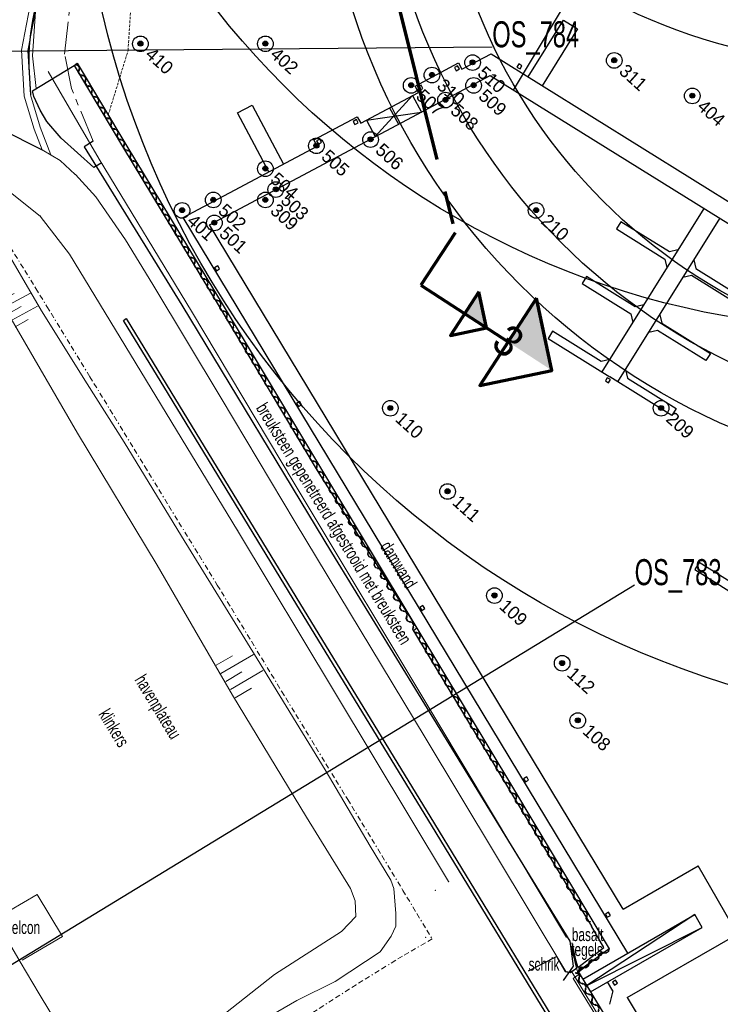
# Model space of a CAD drawing. Header units: metres. Extents: x 63969 to 66720, y 402115 to 403595.
# Tile 29 of 52: x 66131 to 66199, y 402592 to 402686. Entities that reach past the tile are written whole.
import ezdxf
from ezdxf.enums import TextEntityAlignment as Align

# ---------------------------------------------------------------- set-up
doc = ezdxf.new("R2010")
doc.units = ezdxf.units.M
for name, pattern in [('BORDER', [1.75, 0.5, -0.25, 0.5, -0.25, 0, -0.25]), ('CENTER2', [28.575, 19.05, -3.175, 3.175, -3.175]), ('HIDDEN', [0.375, 0.25, -0.125]), ('PHANTOM2', [1.25, 0.625, -0.125, 0.125, -0.125, 0.125, -0.125])]:
    doc.linetypes.add(name, pattern=pattern)
doc.layers.get('0').update_dxf_attribs({"linetype": 'CONTINUOUS'})
for name, color, linetype, lineweight in [('BS-BETONBAND', 253, 'BORDER', 0), ('BS-Boring', 2, 'CONTINUOUS', 25), ('BS-Boring_nummer', 7, 'CONTINUOUS', 25), ('BS-FUNDATIE', 253, 'CONTINUOUS', 0), ('BS-HEK', 253, 'RASTER', 0), ('BS-KANT-KREUKELBERM', 35, 'PHANTOM2', 0), ('BS-KANT-VERHARDING', 253, 'CONTINUOUS', 0), ('BS-KRUINLIJN', 253, 'CONTINUOUS', 0), ('BS-OVERIGE-TEKSTEN', 253, 'CONTINUOUS', 0), ('BS-SYMBOOL-TALUD', 253, 'CONTINUOUS', 0), ('BS-TUSSENBERM', 253, 'CONTINUOUS', 0), ('BS-ZANDLIJN', 2, 'HIDDEN', 20), ('Plts-Dwarsprofiel', 5, 'CENTER2', 70), ('Plts-Dwarsprofiel @ 0.5', 5, 'CENTER2', 70), ('Plts-Dwarsprofiel @ 1', 5, 'CENTER2', 70)]:
    doc.layers.add(name, color=color, linetype=linetype, lineweight=lineweight)
for name, color, linetype in [('BS-DAMWAND', 253, 'CONTINUOUS'), ('BS-KADEMUUR', 253, 'CONTINUOUS'), ('BS-MEERPAAL', 253, 'CONTINUOUS'), ('BS-OV.LIJNVORM.OBJECT', 253, 'CONTINUOUS'), ('BS-SCHEIDINGSLIJN-TALUDBEKLEDING', 253, 'CONTINUOUS'), ('BS-STEIGER (CONTOUR)', 253, 'CONTINUOUS'), ('BS-VLAKAFSLUITING', 253, 'CONTINUOUS'), ('DWARSPROFIEL_LOKATIE', 125, 'CONTINUOUS'), ('Hulp dieptelijnen', 78, 'CONTINUOUS')]:
    doc.layers.add(name, color=color, linetype=linetype)
doc.styles.add('StagCAD', font='StagCAD.ttf')
doc.linetypes.add('RASTER', pattern='A,3,-2,[200,RASTER,S=0.75,R=0,X=0,Y=0],-2,3', length=10)

# ---------------------------------------------------------------- blocks, each defined once
blk = doc.blocks.new('Meerpaal')
at = {"layer": 'BS-MEERPAAL'}
blk.add_lwpolyline([(0, 0), (0.35, 0), (0.35, 0.35), (0, 0.35)], close=True, dxfattribs=at)
blk = doc.blocks.new('S03')
at = {"color": 0}
for p, q in [((-2.01, 0), (-2.01, -2.01)), ((-1, 0), (-1, -4.01)), ((0, 0), (0, -2.01)), ((1, 0), (1, -4.01)), ((2.01, 0), (2.01, -2.01))]:
    blk.add_line(p, q, dxfattribs=at)
blk = doc.blocks.new('Stalen damwand')
at = {"layer": 'BS-DAMWAND'}
for p, q in [((-0.609, -0.007), (-0.596, 0.005)), ((-0.598, 0.009), (-0.606, 0.009)), ((-0.58, 0.016), (-0.583, -0.005)), ((-0.575, -0.012), (-0.572, 0.016)), ((-0.448, 0.146), (-0.572, 0.032)), ((-0.567, 0.025), (-0.443, 0.139)), ((-0.176, 0.155), (-0.424, 0.155)), ((-0.423, 0.147), (-0.177, 0.147)), ((-0.157, 0.139), (-0.033, 0.025)), ((-0.028, 0.032), (-0.152, 0.146)), ((-0.028, 0.016), (-0.025, -0.012)), ((-0.017, -0.005), (-0.02, 0.016)), ((-0.004, 0.005), (0.009, -0.007)), ((0.006, 0.009), (-0.002, 0.009)), ((-0.616, -0.001), (-0.616, -0.009)), ((-0.591, -0.012), (-0.608, -0.012)), ((-0.606, -0.019), (-0.586, -0.02)), ((-0.014, -0.02), (0.006, -0.019)), ((0.008, -0.012), (-0.009, -0.012)), ((0.016, -0.009), (0.016, -0.001))]:
    blk.add_line(p, q, dxfattribs=at)
for points in [[(-1.24, 0), (-1.16, 0)], [(-1.2, 0.04), (-1.2, -0.04)], [(-0.56, 0), (-0.64, 0)], [(-0.64, 0), (-0.56, 0)], [(-0.6, 0.04), (-0.6, -0.04)], [(-0.6, -0.04), (-0.6, 0.04)], [(0.04, 0), (-0.04, 0)], [(0, -0.04), (0, 0.04)]]:
    blk.add_lwpolyline(points, dxfattribs=at)
blk.add_lwpolyline([(-0.594, -0.009), (-0.602, -0.009, -0.685109), (-0.604, -0.005), (-0.591, 0.007, 0.67911), (-0.592, 0.012), (-0.609, 0.012, 0.384342), (-0.617, 0.005), (-0.62, -0.016, -0.179283), (-0.628, -0.032), (-0.752, -0.146, -0.187597), (-0.776, -0.155), (-1.024, -0.155, -0.187597), (-1.048, -0.146), (-1.172, -0.032, -0.179283), (-1.18, -0.016), (-1.183, 0.005, 0.384342), (-1.191, 0.012), (-1.208, 0.012, 0.67911), (-1.209, 0.007), (-1.196, -0.005, -0.685109), (-1.198, -0.009), (-1.206, -0.009, -0.414219), (-1.216, 0.001), (-1.216, 0.009, -0.400407), (-1.206, 0.019), (-1.186, 0.02, -0.393259), (-1.175, 0.012), (-1.172, -0.016, 0.179283), (-1.167, -0.025), (-1.043, -0.139, 0.187597), (-1.023, -0.147), (-0.777, -0.147, 0.187597), (-0.757, -0.139), (-0.633, -0.025, 0.179283), (-0.628, -0.016), (-0.625, 0.012, -0.393259), (-0.614, 0.02), (-0.594, 0.019, -0.400407), (-0.584, 0.009), (-0.584, 0.001, -0.414219)], format="xyb", close=True, dxfattribs=at)
for centre, radius, start, end in [((-0.606, -0.001), 0.01, 89.99892, 180), ((-0.598, 0.007), 0.0025, 312.33865, 90.00022), ((-0.555, 0.013), 0.025, 132.50003, 173.15674), ((-0.557, 0.014), 0.015, 132.50003, 173.15674), ((-0.424, 0.119), 0.036, 90, 132.50003), ((-0.423, 0.117), 0.03, 90, 132.50003), ((-0.177, 0.117), 0.03, 47.49997, 90), ((-0.176, 0.119), 0.036, 47.49997, 90), ((-0.043, 0.014), 0.015, 6.84326, 47.49997), ((-0.045, 0.013), 0.025, 6.84326, 47.49997), ((-0.002, 0.007), 0.0025, 89.99978, 227.66136), ((0.006, -0.001), 0.01, 0, 90.00108), ((-0.606, -0.009), 0.01, 180, 267.28604), ((-0.608, -0.009), 0.0025, 132.33789, 269.06119), ((-0.591, -0.004), 0.008, 269.06119, 353.15674), ((-0.585, -0.01), 0.01, 267.28604, 353.15674), ((-0.015, -0.01), 0.01, 186.84326, 272.71396), ((-0.009, -0.004), 0.008, 186.84326, 270.93881), ((0.006, -0.009), 0.01, 272.71396, 0), ((0.008, -0.009), 0.0025, 270.93881, 47.66211)]:
    blk.add_arc(centre, radius, start, end, dxfattribs=at)
blk = doc.blocks.new('DW')
at = {"layer": 'BS-DAMWAND', "xscale": -1, "rotation": 180}
for p in [(1.2, 0), (2.4, 0), (3.6, 0), (4.8, 0), (6, 0), (7.2, 0), (8.4, 0), (9.6, 0), (10.8, 0), (12, 0), (13.2, 0), (14.4, 0), (15.6, 0), (16.8, 0), (18, 0), (19.2, 0), (20.4, 0), (21.6, 0), (22.8, 0), (24, 0)]:
    blk.add_blockref('Stalen damwand', p, dxfattribs=at)
blk = doc.blocks.new('dw1')
at = {"layer": 'BS-FUNDATIE', "rotation": 300.952048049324}
for p in [(0.021, -0.034), (12.364, -20.617), (24.708, -41.199), (37.051, -61.782)]:
    blk.add_blockref('DW', p, dxfattribs=at)
blk = doc.blocks.new('dwp-pijl')
at = {"layer": 'Plts-Dwarsprofiel', "linetype": 'Continuous', "ltscale": 0.5}
blk.add_line((0, 0), (7.267, -6.87), dxfattribs=at)
at = {"layer": 'Plts-Dwarsprofiel', "linetype": 'Continuous', "ltscale": 0.5, "flags": 128}
blk.add_lwpolyline([(10.702, -3.236), (3.832, -10.503), (10.9, -10.304), (10.702, -3.236)], dxfattribs=at)
at = {"layer": 'Plts-Dwarsprofiel', "linetype": 'Continuous', "ltscale": 0.5}
blk.add_solid([(7.267, -6.87), (10.9, -10.304), (10.702, -3.236)], dxfattribs=at)
blk = doc.blocks.new('*U300')
at = {"layer": 'Plts-Dwarsprofiel @ 0.5', "xscale": 0.5, "yscale": 0.5, "zscale": 0.5, "rotation": 10.30650965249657}
blk.add_blockref('dwp-pijl', (66169.94, 402660.823), dxfattribs=at)
at = {"layer": 'Plts-Dwarsprofiel @ 1', "rotation": 10.30650965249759}
blk.add_blockref('dwp-pijl', (66169.94, 402660.823), dxfattribs=at)
blk = doc.blocks.new('punt-boring')
h = blk.add_hatch(color=256)
edge = h.paths.add_edge_path()
edge.add_arc((-0.02, 0.02), 0.317, 0, 360)
blk.add_circle((0, 0), 1)
at = {"color": 0, "linetype": 'Continuous'}
blk.add_circle((-0.02, 0.02), 0.317, dxfattribs=at)
blk = doc.blocks.new('*U85', base_point=(66185, 402619))
at = {"layer": 'BS-Boring', "xscale": 1.499999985, "yscale": 1.499999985, "zscale": 1.499999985}
blk.add_blockref('punt-boring', (66185, 402619), dxfattribs=at)
at = {"layer": 'BS-Boring_nummer', "linetype": 'ByBlock', "insert": (66187.12, 402619), "char_height": 2.5, "attachment_point": 4}
blk.add_mtext('108', dxfattribs=at)
blk = doc.blocks.new('*U86', base_point=(66177, 402631))
at = {"layer": 'BS-Boring', "xscale": 1.499999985, "yscale": 1.499999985, "zscale": 1.499999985}
blk.add_blockref('punt-boring', (66177, 402631), dxfattribs=at)
at = {"layer": 'BS-Boring_nummer', "linetype": 'ByBlock', "insert": (66179.12, 402631), "char_height": 2.5, "attachment_point": 4}
blk.add_mtext('109', dxfattribs=at)
blk = doc.blocks.new('*U87', base_point=(66167, 402649))
at = {"layer": 'BS-Boring', "xscale": 1.499999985, "yscale": 1.499999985, "zscale": 1.499999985}
blk.add_blockref('punt-boring', (66167, 402649), dxfattribs=at)
at = {"layer": 'BS-Boring_nummer', "linetype": 'ByBlock', "insert": (66169.12, 402649), "char_height": 2.5, "attachment_point": 4}
blk.add_mtext('110', dxfattribs=at)
blk = doc.blocks.new('*U88', base_point=(66155, 402669))
at = {"layer": 'BS-Boring', "xscale": 1.499999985, "yscale": 1.499999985, "zscale": 1.499999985}
blk.add_blockref('punt-boring', (66155, 402669), dxfattribs=at)
at = {"layer": 'BS-Boring_nummer', "linetype": 'ByBlock', "insert": (66157.12, 402669), "char_height": 2.5, "attachment_point": 4}
blk.add_mtext('309', dxfattribs=at)
blk = doc.blocks.new('*U103', base_point=(66193, 402649))
at = {"layer": 'BS-Boring', "xscale": 1.499999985, "yscale": 1.499999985, "zscale": 1.499999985}
blk.add_blockref('punt-boring', (66193, 402649), dxfattribs=at)
at = {"layer": 'BS-Boring_nummer', "linetype": 'ByBlock', "insert": (66195.12, 402649), "char_height": 2.5, "attachment_point": 4}
blk.add_mtext('209', dxfattribs=at)
blk = doc.blocks.new('*U104', base_point=(66181, 402668))
at = {"layer": 'BS-Boring', "xscale": 1.499999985, "yscale": 1.499999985, "zscale": 1.499999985}
blk.add_blockref('punt-boring', (66181, 402668), dxfattribs=at)
at = {"layer": 'BS-Boring_nummer', "linetype": 'ByBlock', "insert": (66183.12, 402668), "char_height": 2.5, "attachment_point": 4}
blk.add_mtext('210', dxfattribs=at)
blk = doc.blocks.new('*U105', base_point=(66171, 402681))
at = {"layer": 'BS-Boring', "xscale": 1.499999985, "yscale": 1.499999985, "zscale": 1.499999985}
blk.add_blockref('punt-boring', (66171, 402681), dxfattribs=at)
at = {"layer": 'BS-Boring_nummer', "linetype": 'ByBlock', "insert": (66173.12, 402681), "char_height": 2.5, "attachment_point": 4}
blk.add_mtext('310', dxfattribs=at)
blk = doc.blocks.new('*U113', base_point=(66172.5, 402641))
at = {"layer": 'BS-Boring', "xscale": 1.499999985, "yscale": 1.499999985, "zscale": 1.499999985}
blk.add_blockref('punt-boring', (66172.5, 402641), dxfattribs=at)
at = {"layer": 'BS-Boring_nummer', "linetype": 'ByBlock', "insert": (66174.62, 402641), "char_height": 2.5, "attachment_point": 4}
blk.add_mtext('111', dxfattribs=at)
blk = doc.blocks.new('*U114', base_point=(66183.5, 402624.5))
at = {"layer": 'BS-Boring', "xscale": 1.499999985, "yscale": 1.499999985, "zscale": 1.499999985}
blk.add_blockref('punt-boring', (66183.5, 402624.5), dxfattribs=at)
at = {"layer": 'BS-Boring_nummer', "linetype": 'ByBlock', "insert": (66185.62, 402624.5), "char_height": 2.5, "attachment_point": 4}
blk.add_mtext('112', dxfattribs=at)
blk = doc.blocks.new('*U117', base_point=(66188.5, 402682.4))
at = {"layer": 'BS-Boring', "xscale": 1.499999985, "yscale": 1.499999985, "zscale": 1.499999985}
blk.add_blockref('punt-boring', (66188.5, 402682.4), dxfattribs=at)
at = {"layer": 'BS-Boring_nummer', "linetype": 'ByBlock', "insert": (66190.62, 402682.4), "char_height": 2.5, "attachment_point": 4}
blk.add_mtext('311', dxfattribs=at)
blk = doc.blocks.new('*U125', base_point=(66143, 402684))
at = {"layer": 'BS-Boring', "xscale": 1.499999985, "yscale": 1.499999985, "zscale": 1.499999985}
blk.add_blockref('punt-boring', (66143, 402684), dxfattribs=at)
at = {"layer": 'BS-Boring_nummer', "linetype": 'ByBlock', "insert": (66145.12, 402684), "char_height": 2.5, "attachment_point": 4}
blk.add_mtext('410', dxfattribs=at)
blk = doc.blocks.new('*U126', base_point=(66155, 402684))
at = {"layer": 'BS-Boring', "xscale": 1.499999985, "yscale": 1.499999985, "zscale": 1.499999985}
blk.add_blockref('punt-boring', (66155, 402684), dxfattribs=at)
at = {"layer": 'BS-Boring_nummer', "linetype": 'ByBlock', "insert": (66157.12, 402684), "char_height": 2.5, "attachment_point": 4}
blk.add_mtext('402', dxfattribs=at)
blk = doc.blocks.new('*U127', base_point=(66147, 402668))
at = {"layer": 'BS-Boring', "xscale": 1.499999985, "yscale": 1.499999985, "zscale": 1.499999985}
blk.add_blockref('punt-boring', (66147, 402668), dxfattribs=at)
at = {"layer": 'BS-Boring_nummer', "linetype": 'ByBlock', "insert": (66149.12, 402668), "char_height": 2.5, "attachment_point": 4}
blk.add_mtext('401', dxfattribs=at)
blk = doc.blocks.new('*U128', base_point=(66150, 402669))
at = {"layer": 'BS-Boring', "xscale": 1.499999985, "yscale": 1.499999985, "zscale": 1.499999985}
blk.add_blockref('punt-boring', (66150, 402669), dxfattribs=at)
at = {"layer": 'BS-Boring_nummer', "linetype": 'ByBlock', "insert": (66152.12, 402669), "char_height": 2.5, "attachment_point": 4}
blk.add_mtext('502', dxfattribs=at)
blk = doc.blocks.new('*U129', base_point=(66150.1, 402666.8))
at = {"layer": 'BS-Boring', "xscale": 1.499999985, "yscale": 1.499999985, "zscale": 1.499999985}
blk.add_blockref('punt-boring', (66150.1, 402666.8), dxfattribs=at)
at = {"layer": 'BS-Boring_nummer', "linetype": 'ByBlock', "insert": (66152.22, 402666.8), "char_height": 2.5, "attachment_point": 4}
blk.add_mtext('501', dxfattribs=at)
blk = doc.blocks.new('*U130', base_point=(66155, 402672))
at = {"layer": 'BS-Boring', "xscale": 1.499999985, "yscale": 1.499999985, "zscale": 1.499999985}
blk.add_blockref('punt-boring', (66155, 402672), dxfattribs=at)
at = {"layer": 'BS-Boring_nummer', "linetype": 'ByBlock', "insert": (66157.12, 402672), "char_height": 2.5, "attachment_point": 4}
blk.add_mtext('504', dxfattribs=at)
blk = doc.blocks.new('*U131', base_point=(66156, 402670))
at = {"layer": 'BS-Boring', "xscale": 1.499999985, "yscale": 1.499999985, "zscale": 1.499999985}
blk.add_blockref('punt-boring', (66156, 402670), dxfattribs=at)
at = {"layer": 'BS-Boring_nummer', "linetype": 'ByBlock', "insert": (66158.12, 402670), "char_height": 2.5, "attachment_point": 4}
blk.add_mtext('503', dxfattribs=at)
blk = doc.blocks.new('*U132', base_point=(66159.9, 402674.2))
at = {"layer": 'BS-Boring', "xscale": 1.499999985, "yscale": 1.499999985, "zscale": 1.499999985}
blk.add_blockref('punt-boring', (66159.9, 402674.2), dxfattribs=at)
at = {"layer": 'BS-Boring_nummer', "linetype": 'ByBlock', "insert": (66162.02, 402674.2), "char_height": 2.5, "attachment_point": 4}
blk.add_mtext('505', dxfattribs=at)
blk = doc.blocks.new('*U133', base_point=(66165.1, 402674.8))
at = {"layer": 'BS-Boring', "xscale": 1.499999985, "yscale": 1.499999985, "zscale": 1.499999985}
blk.add_blockref('punt-boring', (66165.1, 402674.8), dxfattribs=at)
at = {"layer": 'BS-Boring_nummer', "linetype": 'ByBlock', "insert": (66167.22, 402674.8), "char_height": 2.5, "attachment_point": 4}
blk.add_mtext('506', dxfattribs=at)
blk = doc.blocks.new('*U134', base_point=(66169, 402680))
at = {"layer": 'BS-Boring', "xscale": 1.499999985, "yscale": 1.499999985, "zscale": 1.499999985}
blk.add_blockref('punt-boring', (66169, 402680), dxfattribs=at)
at = {"layer": 'BS-Boring_nummer', "linetype": 'ByBlock', "insert": (66171.12, 402680), "char_height": 2.5, "attachment_point": 4}
blk.add_mtext('507', dxfattribs=at)
blk = doc.blocks.new('*U135', base_point=(66172.3, 402678.6))
at = {"layer": 'BS-Boring', "xscale": 1.499999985, "yscale": 1.499999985, "zscale": 1.499999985}
blk.add_blockref('punt-boring', (66172.3, 402678.6), dxfattribs=at)
at = {"layer": 'BS-Boring_nummer', "linetype": 'ByBlock', "insert": (66174.42, 402678.6), "char_height": 2.5, "attachment_point": 4}
blk.add_mtext('508', dxfattribs=at)
blk = doc.blocks.new('*U136', base_point=(66174.9, 402682.2))
at = {"layer": 'BS-Boring', "xscale": 1.499999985, "yscale": 1.499999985, "zscale": 1.499999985}
blk.add_blockref('punt-boring', (66174.9, 402682.2), dxfattribs=at)
at = {"layer": 'BS-Boring_nummer', "linetype": 'ByBlock', "insert": (66177.02, 402682.2), "char_height": 2.5, "attachment_point": 4}
blk.add_mtext('510', dxfattribs=at)
blk = doc.blocks.new('*U137', base_point=(66175, 402680))
at = {"layer": 'BS-Boring', "xscale": 1.499999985, "yscale": 1.499999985, "zscale": 1.499999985}
blk.add_blockref('punt-boring', (66175, 402680), dxfattribs=at)
at = {"layer": 'BS-Boring_nummer', "linetype": 'ByBlock', "insert": (66177.12, 402680), "char_height": 2.5, "attachment_point": 4}
blk.add_mtext('509', dxfattribs=at)
blk = doc.blocks.new('*U139', base_point=(66196, 402679))
at = {"layer": 'BS-Boring', "xscale": 1.499999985, "yscale": 1.499999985, "zscale": 1.499999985}
blk.add_blockref('punt-boring', (66196, 402679), dxfattribs=at)
at = {"layer": 'BS-Boring_nummer', "linetype": 'ByBlock', "insert": (66198.12, 402679), "char_height": 2.5, "attachment_point": 4}
blk.add_mtext('404', dxfattribs=at)

msp = doc.modelspace()

# ---------------------------------------------------------------- linework, layer by layer
at = {"layer": 'BS-BETONBAND'}
msp.add_polyline3d([(66125.055, 402671.758, 0), (66126.559, 402670.73, 0), (66128.581, 402667.593, 0), (66132.965, 402660.5, 0), (66134.026, 402658.759, 0), (66138.147, 402652.025, 0), (66143.415, 402643.41, 0), (66150.386, 402632.001, 0), (66156.564, 402621.816, 0), (66162.905, 402611.412, 0), (66168.21, 402602.678, 0), (66171.023, 402598.029, 0), (66168.153, 402596.362, 0), (66163.708, 402593.626, 0), (66159.477, 402590.899, 0)], dxfattribs=at)
at = {"layer": 'BS-DAMWAND', "flags": 128}
for points in [[(66136.636, 402681.924), (66136.925, 402682.141), (66141.698, 402674.166), (66150.937, 402658.861), (66160.287, 402643.264), (66169.55, 402627.857), (66178.836, 402612.445), (66188.031, 402597.086), (66185.052, 402594.9), (66191.116, 402584.847), (66200.373, 402569.696), (66211.127, 402552.023), (66220.388, 402536.848), (66227.755, 402524.75), (66235.937, 402511.342), (66241.288, 402502.643), (66244.135, 402497.916), (66249.848, 402488.535), (66264.288, 402464.876), (66279.208, 402440.381), (66293.554, 402416.88)], [(66136.636, 402681.924), (66136.925, 402682.141), (66141.698, 402674.166), (66150.937, 402658.861), (66160.287, 402643.264), (66169.55, 402627.857), (66178.836, 402612.445), (66188.031, 402597.086), (66186.356, 402595.857)]]:
    msp.add_lwpolyline(points, dxfattribs=at)
at = {"layer": 'BS-HEK', "flags": 128}
for points in [[(66183.907, 402598.17), (66171.56, 402618.825), (66157.762, 402641.809), (66147.903, 402658.325), (66139.033, 402672.906), (66134.151, 402681.351)], [(66184.427, 402597.318), (66185.034, 402594.585), (66184.56, 402594.237), (66186.744, 402590.663), (66192.775, 402580.77), (66201.266, 402566.898), (66208.479, 402555.036), (66215.732, 402543.101), (66222.969, 402531.216), (66230.227, 402519.33), (66235.313, 402511.137), (66240.671, 402502.279), (66241.843, 402503.027)]]:
    msp.add_lwpolyline(points, dxfattribs=at)
at = {"layer": 'BS-KADEMUUR'}
for points in [[(66284.609, 402422.54, 0), (66271.706, 402443.669, 0), (66259.251, 402464.095, 0), (66246.4, 402485.155, 0), (66234.195, 402505.119, 0), (66224.052, 402521.81, 0), (66210.817, 402543.506, 0), (66197.816, 402564.858, 0), (66183.658, 402588.089, 0), (66170.954, 402608.942, 0), (66157.676, 402630.696, 0), (66145.699, 402650.355, 0), (66141.373, 402657.419, 0), (66141.635, 402657.608, 0)], [(66141.635, 402657.608, 0), (66145.934, 402650.573, 0), (66157.938, 402630.88, 0), (66171.244, 402609.073, 0), (66184.112, 402587.941, 0), (66184.759, 402586.849, 0), (66198.145, 402564.923, 0), (66211.097, 402543.638, 0), (66223.657, 402523.057, 0), (66224.327, 402521.967, 0), (66234.493, 402505.249, 0), (66246.7, 402485.257, 0), (66256.844, 402468.634, 0), (66257.512, 402467.563, 0), (66259.51, 402464.241, 0), (66271.98, 402443.842, 0), (66284.882, 402422.703, 0), (66297.256, 402402.397, 0)], [(66184.905, 402595.207, 0), (66184.42, 402594.864, 0)], [(66185.082, 402594.85, 0), (66186.356, 402595.857, 0)]]:
    msp.add_polyline3d(points, dxfattribs=at)
at = {"layer": 'BS-KANT-KREUKELBERM', "ltscale": 5}
msp.add_lwpolyline([(66138.456, 402674.639), (66136.376, 402679.715), (66135.72, 402682.994), (66137.121, 402695.657)], dxfattribs=at)
at = {"layer": 'BS-KANT-VERHARDING'}
for p, q in [((66131.579, 402683.401), (66133.241, 402691.901)), ((66131.837, 402678.981), (66131.579, 402683.401)), ((66132.794, 402675.8), (66131.837, 402678.981)), ((66129.579, 402675.821), (66133.554, 402673.825)), ((66133.554, 402673.825), (66132.794, 402675.8))]:
    msp.add_line(p, q, dxfattribs=at)
msp.add_lwpolyline([(66134.386, 402673.335), (66133.362, 402675.994), (66132.431, 402679.086), (66132.182, 402683.36), (66133.83, 402691.787), (66134.712, 402696.358)], dxfattribs=at)
at = {"layer": 'BS-KANT-VERHARDING', "flags": 128}
for points in [[(66184.373, 402597.334), (66184.869, 402595.181), (66184.282, 402594.834), (66183.843, 402594.903), (66170.344, 402617.376), (66157.85, 402638.058), (66150.766, 402649.95), (66144.192, 402660.898), (66141.577, 402665.159), (66138.734, 402669.298), (66136.761, 402671.457), (66136.737, 402671.461), (66135.281, 402672.808), (66133.554, 402673.825)], [(66106.411, 402665.128), (66102.353, 402657.825), (66101.282, 402652.7), (66101.245, 402650.601), (66101.42, 402648.164), (66101.601, 402647.257), (66102.413, 402645.122), (66107.66, 402635.989), (66117.965, 402618.624), (66128.221, 402601.327), (66131.461, 402595.822), (66133.274, 402592.76), (66137.652, 402585.487)], [(66131.649, 402595.993), (66135.509, 402598.262), (66133.098, 402602.3), (66129.102, 402599.971)], [(66235.476, 402511.105), (66227.349, 402524.434), (66219.971, 402536.53), (66210.67, 402551.809), (66199.896, 402569.456), (66190.704, 402584.555), (66184.42, 402594.864), (66184.269, 402594.781), (66183.791, 402594.876), (66183.009, 402596.2)]]:
    msp.add_lwpolyline(points, dxfattribs=at)
at = {"layer": 'BS-KANT-VERHARDING'}
msp.add_polyline3d([(66125.055, 402671.758, 0), (66130.053, 402670.094, 0), (66133.386, 402667.451, 0), (66136.178, 402663.796, 0), (66152.337, 402637.256, 0), (66161.641, 402621.745, 0), (66172.593, 402603.536, 0)], dxfattribs=at)
for p in [(66133.386, 402667.451), (66136.178, 402663.796), (66152.337, 402637.256), (66161.641, 402621.745), (66171.332, 402602.68), (66172.593, 402603.536), (66170.386, 402598.177)]:
    msp.add_point(p, dxfattribs=at)
at = {"layer": 'BS-KRUINLIJN'}
for points in [[(66106.411, 402665.128, 0), (66108.843, 402666.196, 0), (66115.25, 402668.135, 0), (66119.095, 402668.7, 0), (66121.856, 402668.623, 0), (66123.793, 402668.003, 0), (66125.006, 402667.022, 0), (66126.324, 402665.156, 0), (66130.362, 402657.956, 0), (66136.965, 402646.603, 0), (66144.594, 402633.939, 0), (66151.855, 402621.423, 0), (66158.942, 402609.706, 0), (66163.18, 402602.854, 0), (66163.635, 402601.691, 0), (66163.689, 402600.163, 0), (66162.317, 402598.73, 0), (66155.87, 402594.604, 0), (66149.494, 402589.593, 0)], [(66152.772, 402589.068, 0), (66158.015, 402592.12, 0), (66161.689, 402593.928, 0), (66166.018, 402596.781, 0), (66167.077, 402598.292, 0), (66167.538, 402599.257, 0), (66167.54, 402600.477, 0), (66167.338, 402602.876, 0), (66167.061, 402603.662, 0)]]:
    msp.add_polyline3d(points, dxfattribs=at)
at = {"layer": 'BS-OV.LIJNVORM.OBJECT', "flags": 128}
msp.add_lwpolyline([(66180.279, 402594.975), (66182.959, 402596.341)], dxfattribs=at)
at = {"layer": 'BS-SCHEIDINGSLIJN-TALUDBEKLEDING', "flags": 128}
for points in [[(66139.28, 402672.554), (66138.517, 402672.119), (66135.381, 402674.946), (66134, 402676.542), (66133.364, 402677.638), (66132.768, 402678.954), (66132.643, 402679.493), (66136.622, 402681.908), (66141.37, 402673.991), (66150.659, 402658.61), (66159.982, 402643.003), (66169.55, 402627.864), (66169.231, 402627.63), (66178.541, 402612.143), (66186.308, 402599.242)], [(66184.43, 402597.654), (66184.77, 402596.029), (66185.018, 402595.275), (66187.504, 402597.193), (66186.308, 402599.242)]]:
    msp.add_lwpolyline(points, dxfattribs=at)
at = {"layer": 'BS-SCHEIDINGSLIJN-TALUDBEKLEDING'}
msp.add_lwpolyline([(66138.456, 402674.639), (66137.599, 402674.105), (66146.982, 402658.904), (66161.363, 402635.14), (66184.25, 402597.812), (66184.57, 402595.396), (66183.605, 402594.017)], dxfattribs=at)
at = {"layer": 'BS-STEIGER (CONTOUR)'}
for p, q in [((66173.871, 402681.555), (66176.668, 402683.044)), ((66176.668, 402683.044), (66263.321, 402629.049)), ((66149.623, 402666.609), (66176.597, 402680.967)), ((66176.597, 402680.967), (66263.4, 402626.879)), ((66164.153, 402676.382), (66169.696, 402679.333)), ((66165.556, 402675.091), (66169.138, 402679.036)), ((66169.138, 402679.036), (66169.984, 402677.447)), ((66164.711, 402676.679), (66169.984, 402677.447)), ((66166.924, 402677.858), (66167.77, 402676.269)), ((66164.711, 402676.679), (66165.556, 402675.091)), ((66147.099, 402667.305), (66159.978, 402674.16)), ((66190.551, 402674.393), (66190.551, 402674.393)), ((66197.109, 402668.186), (66187.326, 402652.485)), ((66189.8, 402596.656), (66147.099, 402667.305)), ((66189.346, 402600.887), (66149.623, 402666.609)), ((66189.346, 402600.887), (66196.561, 402605.046)), ((66200.339, 402598.494), (66196.561, 402605.046)), ((66185.492, 402594.172), (66196.247, 402600.372)), ((66196.959, 402599.136), (66196.247, 402600.372)), ((66186.229, 402592.95), (66196.959, 402599.136)), ((66189.749, 402592.389), (66200.339, 402598.494)), ((66185.492, 402594.172), (66186.229, 402592.95)), ((66188.361, 402593.037), (66187.867, 402593.895)), ((66188.361, 402593.037), (66188.034, 402591.745)), ((66189.749, 402592.389), (66299.942, 402411.383))]:
    msp.add_line(p, q, dxfattribs=at)
for points in [[(66180.229, 402680.825), (66183.632, 402686.286), (66184.99, 402685.44), (66181.587, 402679.979)], [(66169.696, 402679.333), (66169.373, 402679.94), (66173.548, 402682.163), (66173.871, 402681.555)], [(66155.334, 402671.688), (66152.311, 402677.368), (66153.723, 402678.12), (66156.747, 402672.44)], [(66159.978, 402674.16), (66159.655, 402674.767), (66163.829, 402676.989), (66164.153, 402676.382)], [(66188.853, 402651.533), (66198.637, 402667.234)], [(66194.624, 402664.197), (66193.797, 402664.005), (66189.129, 402666.914), (66188.706, 402666.235), (66193.374, 402663.326), (66193.566, 402662.499)], [(66196.151, 402663.245), (66196.343, 402662.418), (66201.011, 402659.51), (66200.588, 402658.831), (66195.92, 402661.739), (66195.094, 402661.548)], [(66191.345, 402658.935), (66190.518, 402658.743), (66185.85, 402661.652), (66185.427, 402660.973), (66190.095, 402658.064), (66190.287, 402657.237)], [(66192.873, 402657.983), (66193.065, 402657.156), (66197.733, 402654.248), (66197.309, 402653.569), (66192.641, 402656.477), (66191.815, 402656.285)], [(66188.066, 402653.673), (66187.24, 402653.481), (66182.572, 402656.39), (66182.149, 402655.711), (66188.09, 402652.009)], [(66189.594, 402652.721), (66189.786, 402651.894), (66194.454, 402648.986), (66194.031, 402648.307), (66188.09, 402652.009)], [(66202.152, 402631.464), (66201.325, 402631.272), (66196.657, 402634.18), (66196.234, 402633.502), (66201.411, 402630.276)], [(66196.247, 402600.372), (66185.86, 402593.561), (66196.959, 402599.136)]]:
    msp.add_lwpolyline(points, dxfattribs=at)
at = {"layer": 'BS-TUSSENBERM'}
msp.add_lwpolyline([(66132.917, 402687.118), (66132.628, 402682.861), (66133.002, 402679.711)], dxfattribs=at)
msp.add_polyline3d([(66106.411, 402665.128, 0), (66110.654, 402668.339, 0), (66114.4, 402670.545, 0), (66118.02, 402671.457, 0), (66122.489, 402671.342, 0), (66125.547, 402670.51, 0), (66127.252, 402668.707, 0), (66129.4, 402665.325, 0), (66133.509, 402658.358, 0), (66137.886, 402651.336, 0), (66141.433, 402645.75, 0), (66146.932, 402636.718, 0), (66154.198, 402624.923, 0), (66160.746, 402614.256, 0), (66165.07, 402606.935, 0), (66167.061, 402603.662, 0)], dxfattribs=at)
at = {"layer": 'BS-VLAKAFSLUITING'}
msp.add_polyline3d([(66124.434, 402677.43, 0), (66129.579, 402675.821, 0), (66133.554, 402673.825, 0)], dxfattribs=at)
at = {"layer": 'BS-ZANDLIJN'}
msp.add_lwpolyline([(66139.908, 402677.156), (66141.816, 402683.361), (66142.471, 402693.941), (66146.857, 402703.711), (66155.371, 402710.253), (66162.616, 402712.19), (66173.881, 402711.05), (66178.064, 402709.143), (66194.742, 402699.146), (66244.948, 402668.517), (66242.227, 402661.985), (66260.192, 402650.086), (66260.244, 402647.086), (66263.044, 402646.252), (66275.449, 402643.641), (66279.627, 402640.301), (66301.073, 402620.822), (66346.717, 402577.279), (66384.852, 402541.06), (66418.188, 402507.969), (66425.937, 402498.112)], dxfattribs=at)
at = {"layer": 'DWARSPROFIEL_LOKATIE', "color": 203}
msp.add_lwpolyline([(66178.822, 402679.542), (66203.856, 402721.308), (66236.662, 402774.535)], dxfattribs=at)
at = {"layer": 'DWARSPROFIEL_LOKATIE'}
msp.add_lwpolyline([(66185.086, 402716.002, 0.318322), (66144.676, 402713.903, 0.179495), (66134.902, 402697.867), (66132.639, 402686.234, 0.062681), (66132.305, 402681.25), (66132.431, 402679.086)], format="xyb", dxfattribs=at)
msp.add_lwpolyline([(66176.789, 402683.664), (66106.437, 402683.054), (66062.937, 402695.781)], dxfattribs=at)
msp.add_polyline3d([(66190.463, 402632.003, 0), (66062.38, 402553.933, 0)], dxfattribs=at)
at = {"layer": 'Hulp dieptelijnen'}
for centre, radius in [((66213.258, 402736.563), 79.949), ((66225.377, 402706.882), 88.278), ((66213.258, 402736.563), 54.561), ((66225.377, 402706.882), 65.019), ((66225.377, 402706.882), 59.357), ((66225.377, 402706.882), 53.692)]:
    msp.add_circle(centre, radius, dxfattribs=at)
at = {"layer": 'Plts-Dwarsprofiel'}
msp.add_lwpolyline([(66179.828, 402729.011), (66166.854, 402691.368), (66173.215, 402665.85), (66169.94, 402660.823)], dxfattribs=at)

# ---------------------------------------------------------------- block references
for p, rotation in [((66173.156, 402681.728), 298.0267560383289), ((66179.16, 402681.769), 328.0724804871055), ((66169.644, 402679.858), 298.0267560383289), ((66163.438, 402676.554), 298.0267560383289), ((66159.925, 402674.685), 298.0267560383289), ((66187.65, 402651.634), 328.0724804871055)]:
    msp.add_blockref('Meerpaal', p, dxfattribs=dict(rotation=rotation))
at = {"layer": 'BS-Boring', "xscale": 0.4999999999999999, "yscale": 0.4999999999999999, "rotation": 318}
for name, p in [('*U125', (66143, 402684)), ('*U126', (66155, 402684)), ('*U136', (66174.9, 402682.2)), ('*U117', (66188.5, 402682.4)), ('*U105', (66171, 402681)), ('*U134', (66169, 402680)), ('*U137', (66175, 402680)), ('*U135', (66172.3, 402678.6)), ('*U139', (66196, 402679)), ('*U133', (66165.1, 402674.8)), ('*U132', (66159.9, 402674.2)), ('*U130', (66155, 402672)), ('*U131', (66156, 402670)), ('*U128', (66150, 402669)), ('*U88', (66155, 402669)), ('*U127', (66147, 402668)), ('*U104', (66181, 402668)), ('*U129', (66150.1, 402666.8)), ('*U87', (66167, 402649)), ('*U103', (66193, 402649)), ('*U113', (66172.5, 402641)), ('*U86', (66177, 402631)), ('*U114', (66183.5, 402624.5)), ('*U85', (66185, 402619))]:
    msp.add_blockref(name, p, dxfattribs=at)
at = {"layer": 'BS-DAMWAND', "xscale": -1, "rotation": 216.2686642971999}
for p in [(66187.987, 402597.054), (66187.02, 402596.344), (66186.052, 402595.634)]:
    msp.add_blockref('Stalen damwand', p, dxfattribs=at)
at = {"layer": 'BS-FUNDATIE'}
for name, p, rotation in [('DW', (66136.794, 402681.996), 300.952048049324), ('DW', (66149.137, 402661.413), 300.952048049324), ('DW', (66161.481, 402640.831), 300.952048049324), ('DW', (66173.824, 402620.248), 300.952048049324), ('dw1', (66184.79, 402594.799), 0.4213186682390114)]:
    msp.add_blockref(name, p, dxfattribs=dict(at, rotation=rotation))
at = {"layer": 'BS-MEERPAAL'}
for p, rotation in [((66150.122, 402662.498), 301.014988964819), ((66158.004, 402649.457), 301.014988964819), ((66169.837, 402629.88), 301.014988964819), ((66179.795, 402613.403), 301.014988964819), ((66187.649, 402600.409), 301.014988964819), ((66188.336, 402593.882), 301.3323042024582)]:
    msp.add_blockref('Meerpaal', p, dxfattribs=dict(at, rotation=rotation))
at = {"layer": 'BS-SYMBOOL-TALUD'}
for p, xscale, yscale, zscale, rotation in [((66130.297, 402658.073), 0.7086062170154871, 0.7086062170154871, 0.7086062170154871, 118.6519134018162), ((66151.192, 402622.751), 0.9000000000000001, 0.9000000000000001, 0.9000000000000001, 120.4699418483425)]:
    msp.add_blockref('S03', p, dxfattribs=dict(at, xscale=xscale, yscale=yscale, zscale=zscale, rotation=rotation))
at = {"layer": 'Plts-Dwarsprofiel'}
msp.add_blockref('*U300', (0, 0), dxfattribs=at)

# ---------------------------------------------------------------- texts
at = {"layer": 'BS-OV.LIJNVORM.OBJECT', "width": 0.68}
msp.add_text('schrik', height=1.25, dxfattribs=at).set_placement((66180.279, 402594.975))
at = {"layer": 'BS-OVERIGE-TEKSTEN', "width": 0.68}
for s, rotation, p in [('breuksteen gepenetreerd afgestrooid met breuksteen', 301.51422, (66161.455, 402637.838)), ('damwand', 301.51422, (66167.817, 402633.96)), ('havenplateau', 301.37054, (66144.576, 402620.24)), ('klinkers', 301.37054, (66140.488, 402618.302))]:
    msp.add_text(s, height=1.25, rotation=rotation, dxfattribs=at).set_placement(p, align=Align.MIDDLE)
for s, p in [('stelcon', (66129.767, 402598.5)), ('tegels', (66184.373, 402596.38))]:
    msp.add_text(s, height=1.25, dxfattribs=at).set_placement(p)
at = {"layer": 'BS-SCHEIDINGSLIJN-TALUDBEKLEDING', "width": 0.68}
msp.add_text('basalt', height=1.25, dxfattribs=at).set_placement((66184.43, 402597.819))
at = {"layer": 'DWARSPROFIEL_LOKATIE', "width": 0.68}
for s, p in [('OS_784', (66176.789, 402683.664)), ('OS_783', (66190.463, 402632.003))]:
    msp.add_text(s, height=2.5, dxfattribs=at).set_placement(p)
at = {"layer": 'Plts-Dwarsprofiel', "linetype": 'Continuous', "ltscale": 0.5, "style": 'StagCAD', "width": 0.96}
msp.add_text('3', height=3, rotation=318.28374, dxfattribs=at).set_placement((66178.343, 402655.463), align=Align.MIDDLE)

doc.saveas('drawing.dxf')
